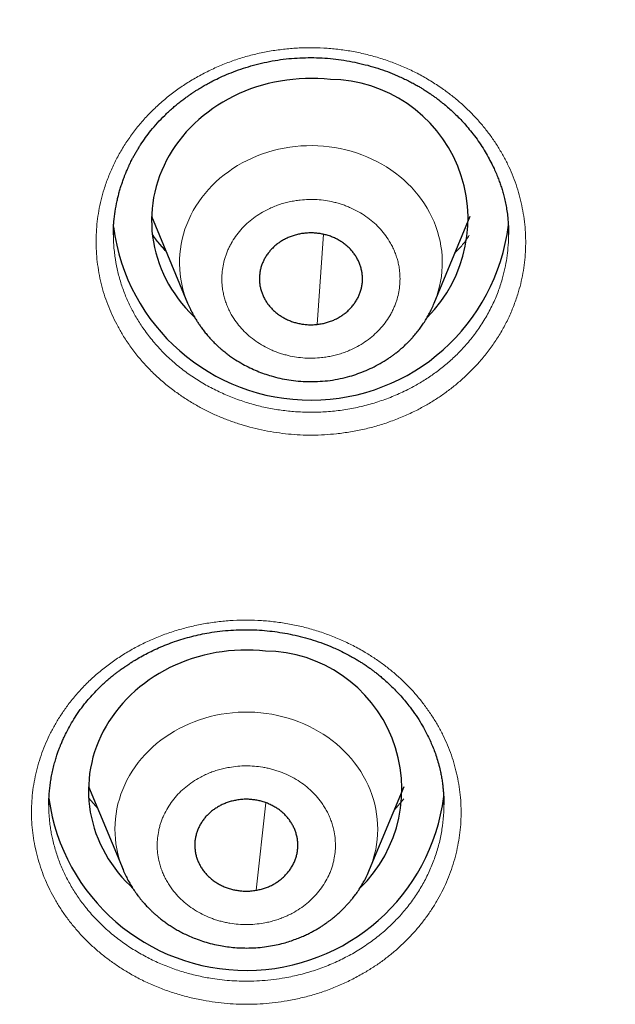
# Model space of a CAD drawing. Header units: millimetres. Extents: x 8 to 578, y 12 to 587.
# Tile 127 of 156: x 307 to 314, y 560 to 571. Entities that reach past the tile are written whole.
import ezdxf

# ---------------------------------------------------------------- set-up
doc = ezdxf.new("R2010")
doc.units = ezdxf.units.MM

msp = doc.modelspace()

# ---------------------------------------------------------------- linework, layer by layer
at = {"color": 7, "linetype": 'Continuous', "lineweight": 30}
for p, q in [((308.603, 569.061), (309.022, 568.048)), ((311.892, 568.048), (312.311, 569.061)), ((308.158, 568.845), (308.158, 568.853)), ((312.756, 568.856), (312.756, 568.847)), ((309.022, 568.048), (309.023, 568.047)), ((307.869, 562.423), (308.27, 561.453)), ((311.14, 561.453), (311.541, 562.423)), ((307.405, 562.212), (307.405, 562.221)), ((312.003, 562.218), (312.003, 562.209)), ((308.27, 561.453), (308.271, 561.452))]:
    msp.add_line(p, q, dxfattribs=at)
at = {"color": 252, "linetype": 'Continuous', "lineweight": 0}
for p, q in [((310.529, 567.802), (310.603, 568.851)), ((307.872, 562.285), (307.975, 562.165)), ((309.819, 561.213), (309.934, 562.231)), ((311.427, 562.147), (311.538, 562.277))]:
    msp.add_line(p, q, dxfattribs=at)
at = {"color": 7, "linetype": 'Continuous', "lineweight": 30, "flags": 128}
for points in [[(310.683, 570.654), (310.611, 570.66), (310.538, 570.664), (310.465, 570.666), (310.392, 570.665), (310.32, 570.661), (310.247, 570.655), (310.175, 570.647), (310.103, 570.635), (310.032, 570.622), (309.961, 570.606), (309.892, 570.587), (309.823, 570.566), (309.755, 570.543), (309.688, 570.517), (309.622, 570.489), (309.558, 570.459), (309.495, 570.426), (309.433, 570.391), (309.373, 570.354), (309.315, 570.315), (309.259, 570.274), (309.204, 570.232), (309.151, 570.187), (309.101, 570.14), (309.052, 570.092), (309.005, 570.042), (308.961, 569.99), (308.919, 569.937), (308.88, 569.883), (308.843, 569.827), (308.808, 569.77), (308.776, 569.712), (308.747, 569.652), (308.72, 569.592), (308.696, 569.531), (308.674, 569.469), (308.655, 569.406), (308.64, 569.343), (308.626, 569.279), (308.616, 569.215), (308.609, 569.15), (308.604, 569.085), (308.602, 569.02), (308.604, 568.955), (308.607, 568.891), (308.614, 568.826), (308.624, 568.762), (308.636, 568.698), (308.652, 568.634), (308.67, 568.572), (308.691, 568.509), (308.714, 568.448), (308.741, 568.387), (308.769, 568.328), (308.801, 568.269), (308.835, 568.212), (308.872, 568.156), (308.911, 568.101), (308.952, 568.048), (308.996, 567.996), (309.042, 567.945), (309.09, 567.897), (309.102, 567.885)], [(309.929, 563.998), (309.857, 564.004), (309.785, 564.008), (309.713, 564.01), (309.641, 564.009), (309.569, 564.005), (309.497, 563.999), (309.425, 563.991), (309.354, 563.98), (309.284, 563.966), (309.214, 563.95), (309.145, 563.932), (309.076, 563.911), (309.009, 563.888), (308.943, 563.862), (308.878, 563.835), (308.814, 563.805), (308.752, 563.772), (308.691, 563.738), (308.631, 563.701), (308.574, 563.663), (308.518, 563.622), (308.464, 563.58), (308.411, 563.535), (308.361, 563.489), (308.313, 563.441), (308.267, 563.392), (308.223, 563.341), (308.182, 563.288), (308.143, 563.234), (308.106, 563.179), (308.072, 563.122), (308.04, 563.065), (308.011, 563.006), (307.984, 562.946), (307.96, 562.885), (307.939, 562.824), (307.92, 562.762), (307.905, 562.699), (307.892, 562.636), (307.881, 562.572), (307.874, 562.508), (307.87, 562.444), (307.868, 562.38), (307.869, 562.316), (307.873, 562.251), (307.88, 562.187), (307.889, 562.124), (307.902, 562.06), (307.917, 561.998), (307.935, 561.935), (307.955, 561.874), (307.979, 561.813), (308.005, 561.753), (308.033, 561.694), (308.064, 561.636), (308.098, 561.579), (308.134, 561.524), (308.173, 561.469), (308.214, 561.416), (308.257, 561.365), (308.303, 561.315), (308.351, 561.267), (308.381, 561.238)]]:
    msp.add_lwpolyline(points, dxfattribs=at)
at = {"color": 252, "linetype": 'Continuous', "lineweight": 0, "flags": 128}
for points in [[(311.892, 568.048), (311.903, 568.075), (311.923, 568.131), (311.94, 568.188), (311.955, 568.245), (311.967, 568.303), (311.976, 568.361), (311.982, 568.419), (311.986, 568.478), (311.986, 568.536), (311.984, 568.595), (311.979, 568.653), (311.971, 568.712), (311.961, 568.769), (311.947, 568.827), (311.931, 568.884), (311.912, 568.94), (311.89, 568.995), (311.866, 569.05), (311.839, 569.103), (311.81, 569.156), (311.778, 569.207), (311.744, 569.257), (311.707, 569.306), (311.668, 569.353), (311.626, 569.398), (311.583, 569.442), (311.537, 569.485), (311.49, 569.525), (311.44, 569.564), (311.389, 569.6), (311.336, 569.635), (311.281, 569.668), (311.225, 569.698), (311.167, 569.727), (311.108, 569.753), (311.048, 569.777), (310.987, 569.798), (310.925, 569.817), (310.862, 569.834), (310.798, 569.848), (310.733, 569.86), (310.668, 569.869), (310.603, 569.876), (310.537, 569.881), (310.472, 569.883), (310.406, 569.882), (310.34, 569.879), (310.275, 569.873), (310.21, 569.865), (310.145, 569.854), (310.081, 569.841), (310.017, 569.825), (309.955, 569.807), (309.893, 569.786), (309.832, 569.764), (309.773, 569.739), (309.715, 569.711), (309.658, 569.682), (309.602, 569.65), (309.549, 569.616), (309.497, 569.58), (309.446, 569.542), (309.398, 569.503), (309.351, 569.461), (309.307, 569.418), (309.265, 569.373), (309.225, 569.327), (309.187, 569.279), (309.151, 569.229), (309.118, 569.178), (309.088, 569.127), (309.06, 569.073), (309.034, 569.019), (309.011, 568.964), (308.991, 568.909), (308.974, 568.852), (308.959, 568.795), (308.947, 568.737), (308.938, 568.679), (308.932, 568.621), (308.928, 568.562), (308.928, 568.504), (308.93, 568.445), (308.935, 568.386), (308.943, 568.328), (308.954, 568.27), (308.967, 568.213), (308.983, 568.156), (309.002, 568.1), (309.022, 568.048)], [(311.14, 561.453), (311.144, 561.463), (311.165, 561.519), (311.183, 561.575), (311.198, 561.632), (311.211, 561.689), (311.221, 561.747), (311.228, 561.806), (311.233, 561.864), (311.234, 561.923), (311.233, 561.981), (311.229, 562.04), (311.222, 562.098), (311.212, 562.156), (311.2, 562.214), (311.184, 562.271), (311.166, 562.327), (311.145, 562.383), (311.122, 562.438), (311.096, 562.491), (311.067, 562.544), (311.036, 562.596), (311.002, 562.646), (310.966, 562.695), (310.928, 562.743), (310.887, 562.789), (310.845, 562.834), (310.8, 562.877), (310.753, 562.918), (310.704, 562.957), (310.653, 562.994), (310.6, 563.03), (310.546, 563.063), (310.491, 563.094), (310.433, 563.123), (310.375, 563.15), (310.315, 563.174), (310.254, 563.197), (310.192, 563.217), (310.129, 563.234), (310.066, 563.249), (310.002, 563.262), (309.937, 563.272), (309.872, 563.28), (309.806, 563.285), (309.74, 563.287), (309.674, 563.287), (309.609, 563.285), (309.543, 563.28), (309.478, 563.273), (309.413, 563.263), (309.349, 563.25), (309.285, 563.235), (309.222, 563.218), (309.16, 563.198), (309.099, 563.176), (309.039, 563.152), (308.981, 563.125), (308.923, 563.096), (308.868, 563.065), (308.813, 563.032), (308.761, 562.997), (308.71, 562.96), (308.661, 562.921), (308.614, 562.88), (308.569, 562.837), (308.526, 562.792), (308.485, 562.746), (308.446, 562.699), (308.41, 562.65), (308.376, 562.6), (308.345, 562.548), (308.316, 562.495), (308.29, 562.442), (308.266, 562.387), (308.245, 562.331), (308.227, 562.275), (308.211, 562.218), (308.199, 562.16), (308.189, 562.103), (308.181, 562.044), (308.177, 561.986), (308.176, 561.927), (308.177, 561.868), (308.181, 561.81), (308.188, 561.752), (308.198, 561.694), (308.21, 561.636), (308.226, 561.579), (308.244, 561.523), (308.264, 561.467), (308.27, 561.453)]]:
    msp.add_lwpolyline(points, dxfattribs=at)
at = {"color": 7, "linetype": 'Continuous', "lineweight": 30}
for centre, radius, start, end in [((310.663, 569.031), 1.623, 315.1073, 89.2946), ((310.456, 569.237), 2.317, 187.391, 353.0283), ((309.909, 562.391), 1.607, 314.074, 89.2987), ((309.704, 562.599), 2.319, 187.8907, 352.6936)]:
    msp.add_arc(centre, radius, start, end, dxfattribs=at)
for points, knots in [([(314, 587.409), (313.871, 587.409), (313.583, 587.408), (313.136, 587.402), (312.663, 587.391), (312.196, 587.375), (311.745, 587.355), (311.309, 587.332), (310.887, 587.305), (310.472, 587.275), (310.062, 587.242), (309.644, 587.205), (309.217, 587.162), (308.782, 587.115), (308.354, 587.064), (307.935, 587.011), (307.523, 586.954), (307.118, 586.895), (306.722, 586.833), (306.315, 586.766), (305.899, 586.694), (305.474, 586.616), (305.059, 586.535), (304.654, 586.453), (304.26, 586.369), (303.875, 586.284), (303.51, 586.199), (303.165, 586.117), (302.838, 586.036), (302.52, 585.954), (302.21, 585.873), (301.908, 585.791), (301.607, 585.707), (301.306, 585.621), (301.006, 585.533), (300.715, 585.446), (300.434, 585.359), (300.162, 585.273), (299.9, 585.188), (299.647, 585.105), (299.399, 585.021), (299.157, 584.938), (298.921, 584.856), (298.695, 584.775), (298.478, 584.697), (298.272, 584.621), (298.076, 584.548), (297.892, 584.478), (297.718, 584.411), (297.554, 584.347), (297.398, 584.286), (297.252, 584.227), (297.115, 584.172), (296.986, 584.12), (296.866, 584.071), (296.755, 584.025), (296.654, 583.983), (296.562, 583.944), (296.481, 583.91), (296.412, 583.881), (296.355, 583.856), (296.309, 583.836), (296.275, 583.822), (296.252, 583.812), (296.237, 583.806), (296.223, 583.8), (296.206, 583.792), (296.182, 583.782), (296.151, 583.768), (296.11, 583.751), (296.06, 583.729), (296.004, 583.704), (295.943, 583.678), (295.867, 583.644), (295.774, 583.603), (295.664, 583.554), (295.546, 583.501), (295.419, 583.443), (295.283, 583.381), (295.141, 583.315), (294.993, 583.246), (294.844, 583.175), (294.694, 583.103), (294.544, 583.031), (294.392, 582.957), (294.24, 582.882), (294.091, 582.808), (293.945, 582.735), (293.762, 582.642), (293.546, 582.531), (293.299, 582.402), (293.078, 582.284), (292.882, 582.179), (292.71, 582.085), (292.543, 581.993), (292.381, 581.903), (292.223, 581.814), (292.068, 581.726), (291.898, 581.628), (291.71, 581.518), (291.502, 581.396), (291.288, 581.268), (291.069, 581.135), (290.844, 580.996), (290.614, 580.853), (290.376, 580.702), (290.131, 580.544), (289.879, 580.379), (289.658, 580.231), (289.471, 580.105), (289.322, 580.003), (289.177, 579.903), (289.033, 579.802), (288.889, 579.702), (288.747, 579.601), (288.613, 579.504), (288.485, 579.412), (288.366, 579.325), (288.254, 579.242), (288.149, 579.165), (288.06, 579.098), (287.986, 579.043), (287.925, 578.997), (287.868, 578.954), (287.817, 578.915), (287.777, 578.885), (287.748, 578.862), (287.727, 578.846), (287.708, 578.832), (287.692, 578.82), (287.675, 578.807), (287.657, 578.793), (287.631, 578.773), (287.596, 578.746), (287.551, 578.711), (287.499, 578.671), (287.438, 578.624), (287.371, 578.571), (287.295, 578.511), (287.214, 578.448), (287.13, 578.381), (287.046, 578.313), (286.961, 578.245), (286.878, 578.178), (286.798, 578.112), (286.69, 578.024), (286.558, 577.915), (286.404, 577.786), (286.258, 577.663), (286.121, 577.546), (285.994, 577.437), (285.876, 577.334), (285.765, 577.237), (285.68, 577.162), (285.62, 577.109), (285.585, 577.078), (285.55, 577.046), (285.515, 577.015), (285.482, 576.985), (285.452, 576.958), (285.427, 576.935), (285.407, 576.918), (285.393, 576.905), (285.382, 576.895), (285.372, 576.886), (285.359, 576.875), (285.344, 576.861), (285.326, 576.844), (285.302, 576.823), (285.273, 576.796), (285.236, 576.763), (285.196, 576.725), (285.151, 576.684), (285.043, 576.585), (284.874, 576.427), (284.642, 576.207), (284.442, 576.013), (284.275, 575.849), (284.143, 575.718), (284.016, 575.592), (283.919, 575.493), (283.85, 575.423), (283.807, 575.379), (283.764, 575.335), (283.723, 575.293), (283.684, 575.253), (283.651, 575.219), (283.625, 575.191), (283.604, 575.169), (283.586, 575.151), (283.571, 575.135), (283.558, 575.122), (283.544, 575.106), (283.524, 575.086), (283.499, 575.059), (283.469, 575.028), (283.437, 574.994), (283.402, 574.958), (283.365, 574.918), (283.325, 574.875), (283.279, 574.827), (283.227, 574.771), (283.169, 574.708), (283.108, 574.643), (283.047, 574.576), (282.984, 574.508), (282.894, 574.408), (282.774, 574.275), (282.659, 574.145), (282.576, 574.052), (282.526, 573.995), (282.476, 573.938), (282.426, 573.88), (282.377, 573.824), (282.332, 573.771), (282.292, 573.725), (282.257, 573.685), (282.228, 573.65), (282.203, 573.62), (282.183, 573.598), (282.169, 573.581), (282.159, 573.569), (282.151, 573.56), (282.143, 573.551), (282.133, 573.539), (282.119, 573.522), (282.101, 573.501), (282.065, 573.457), (282.008, 573.39), (281.935, 573.302), (281.859, 573.21), (281.781, 573.115), (281.698, 573.014), (281.613, 572.909), (281.525, 572.799), (281.435, 572.686), (281.355, 572.585), (281.286, 572.496), (281.231, 572.425), (281.179, 572.358), (281.138, 572.306), (281.108, 572.267), (281.087, 572.24), (281.068, 572.214), (281.05, 572.191), (281.035, 572.171), (281.023, 572.155), (281.014, 572.144), (281.006, 572.133), (280.995, 572.119), (280.979, 572.097), (280.957, 572.069), (280.93, 572.033), (280.898, 571.99), (280.86, 571.94), (280.819, 571.883), (280.774, 571.824), (280.716, 571.745), (280.645, 571.649), (280.541, 571.506), (280.42, 571.338), (280.315, 571.189), (280.246, 571.091), (280.211, 571.041), (280.181, 570.997), (280.154, 570.959), (280.133, 570.929), (280.118, 570.907), (280.107, 570.891), (280.098, 570.878), (280.09, 570.866), (280.082, 570.855), (280.072, 570.84), (280.057, 570.819), (280.039, 570.792), (280.018, 570.761), (279.994, 570.726), (279.964, 570.681), (279.927, 570.628), (279.884, 570.564), (279.833, 570.487), (279.776, 570.401), (279.716, 570.31), (279.661, 570.226), (279.61, 570.149), (279.564, 570.077), (279.519, 570.008), (279.475, 569.94), (279.438, 569.882), (279.409, 569.835), (279.386, 569.799), (279.364, 569.765), (279.345, 569.733), (279.329, 569.709), (279.318, 569.691), (279.31, 569.679), (279.303, 569.667), (279.294, 569.652), (279.281, 569.631), (279.262, 569.602), (279.239, 569.564), (279.212, 569.521), (279.179, 569.468), (279.142, 569.407), (279.099, 569.337), (279.058, 569.268), (279.016, 569.199), (278.975, 569.13), (278.932, 569.059), (278.887, 568.983), (278.84, 568.903), (278.8, 568.835), (278.771, 568.785), (278.754, 568.755), (278.74, 568.731), (278.729, 568.712), (278.721, 568.699), (278.714, 568.687), (278.706, 568.672), (278.693, 568.65), (278.677, 568.622), (278.657, 568.587), (278.633, 568.545), (278.606, 568.498), (278.579, 568.45), (278.552, 568.401), (278.525, 568.353), (278.498, 568.306), (278.468, 568.252), (278.435, 568.193), (278.4, 568.128), (278.364, 568.064), (278.331, 568.002), (278.3, 567.945), (278.273, 567.894), (278.248, 567.849), (278.227, 567.809), (278.211, 567.778), (278.199, 567.756), (278.189, 567.738), (278.178, 567.717), (278.164, 567.691), (278.148, 567.661), (278.13, 567.626), (278.109, 567.586), (278.07, 567.512), (278.016, 567.408), (277.959, 567.297), (277.915, 567.21), (277.883, 567.147), (277.854, 567.089), (277.828, 567.036), (277.806, 566.992), (277.787, 566.954), (277.769, 566.917), (277.749, 566.878), (277.727, 566.832), (277.701, 566.78), (277.673, 566.721), (277.641, 566.656), (277.607, 566.586), (277.572, 566.512), (277.536, 566.435), (277.504, 566.368), (277.479, 566.314), (277.462, 566.278), (277.447, 566.246), (277.435, 566.22), (277.424, 566.197), (277.412, 566.17), (277.396, 566.136), (277.377, 566.093), (277.355, 566.045), (277.332, 565.994), (277.309, 565.943), (277.273, 565.863), (277.224, 565.755), (277.179, 565.652), (277.15, 565.586), (277.138, 565.558), (277.128, 565.535), (277.121, 565.518), (277.115, 565.504), (277.108, 565.489), (277.099, 565.467), (277.086, 565.439), (277.071, 565.404), (277.049, 565.351), (277.02, 565.283), (276.986, 565.204), (276.954, 565.126), (276.927, 565.062), (276.906, 565.011), (276.891, 564.974), (276.879, 564.944), (276.869, 564.919), (276.859, 564.896), (276.849, 564.871), (276.836, 564.84), (276.821, 564.801), (276.803, 564.757), (276.785, 564.711), (276.766, 564.664), (276.745, 564.612), (276.723, 564.555), (276.699, 564.494), (276.676, 564.437), (276.657, 564.386), (276.639, 564.34), (276.623, 564.298), (276.607, 564.257), (276.591, 564.215), (276.574, 564.168), (276.554, 564.116), (276.533, 564.06), (276.512, 564.003), (276.491, 563.947), (276.471, 563.892), (276.452, 563.841), (276.435, 563.794), (276.42, 563.753), (276.405, 563.713), (276.391, 563.672), (276.375, 563.629), (276.359, 563.583), (276.342, 563.536), (276.326, 563.49), (276.312, 563.451), (276.301, 563.418), (276.293, 563.395), (276.287, 563.379), (276.282, 563.364), (276.276, 563.347), (276.27, 563.328), (276.262, 563.307), (276.253, 563.281), (276.243, 563.251), (276.231, 563.216), (276.218, 563.177), (276.203, 563.135), (276.191, 563.097), (276.181, 563.067), (276.174, 563.047), (276.168, 563.029), (276.162, 563.013), (276.156, 562.994), (276.149, 562.974), (276.137, 562.937), (276.12, 562.885), (276.1, 562.824), (276.083, 562.772), (276.069, 562.73), (276.057, 562.691), (276.041, 562.642), (276.022, 562.581), (276.003, 562.521), (275.987, 562.471), (275.975, 562.432), (275.963, 562.394), (275.952, 562.359), (275.943, 562.33), (275.936, 562.307), (275.929, 562.287), (275.924, 562.27), (275.92, 562.257), (275.918, 562.25), (275.917, 562.247)], [0, 0, 0, 0, 0.007493, 0.016806, 0.025993, 0.035056, 0.043993, 0.052306, 0.060507, 0.068597, 0.076577, 0.084445, 0.093096, 0.101609, 0.109984, 0.118221, 0.126321, 0.134283, 0.142107, 0.149793, 0.158409, 0.166846, 0.175103, 0.18318, 0.191079, 0.198797, 0.206336, 0.21309, 0.219693, 0.226145, 0.232446, 0.238597, 0.244597, 0.250935, 0.257096, 0.263079, 0.268886, 0.274515, 0.279967, 0.285242, 0.290339, 0.29549, 0.300446, 0.305207, 0.309774, 0.314147, 0.318325, 0.322208, 0.325906, 0.32942, 0.33275, 0.335892, 0.338835, 0.341577, 0.344196, 0.346599, 0.348788, 0.350761, 0.352519, 0.354062, 0.355242, 0.356255, 0.357102, 0.357443, 0.357747, 0.358043, 0.35839, 0.35887, 0.359568, 0.360461, 0.361547, 0.362813, 0.364149, 0.365536, 0.367818, 0.370225, 0.372757, 0.375608, 0.378603, 0.381741, 0.385023, 0.388448, 0.391687, 0.395044, 0.398485, 0.401885, 0.405234, 0.408531, 0.411776, 0.41759, 0.423231, 0.428698, 0.432764, 0.436728, 0.440591, 0.444351, 0.448009, 0.451578, 0.455203, 0.459956, 0.464866, 0.469933, 0.475157, 0.480537, 0.486074, 0.491768, 0.497777, 0.503951, 0.510291, 0.514102, 0.517846, 0.521452, 0.524919, 0.52869, 0.532282, 0.535694, 0.538928, 0.541982, 0.544856, 0.547551, 0.550067, 0.551731, 0.553306, 0.554786, 0.556122, 0.557302, 0.557895, 0.558439, 0.558932, 0.559352, 0.559727, 0.560206, 0.560805, 0.561769, 0.562939, 0.564315, 0.565896, 0.567682, 0.569674, 0.571872, 0.574067, 0.576365, 0.578622, 0.580833, 0.582999, 0.585119, 0.58951, 0.593692, 0.597665, 0.60143, 0.604986, 0.608143, 0.611224, 0.614236, 0.615234, 0.616225, 0.617207, 0.618182, 0.619148, 0.620024, 0.620751, 0.621264, 0.621663, 0.621949, 0.622205, 0.622548, 0.622978, 0.623497, 0.624102, 0.624989, 0.626013, 0.627177, 0.628475, 0.62982, 0.636383, 0.643082, 0.649916, 0.653965, 0.657885, 0.661664, 0.665301, 0.666623, 0.667925, 0.669208, 0.670471, 0.67168, 0.672744, 0.673475, 0.674112, 0.674656, 0.675107, 0.675465, 0.675828, 0.676461, 0.677263, 0.678173, 0.679164, 0.680236, 0.681388, 0.682622, 0.683937, 0.685635, 0.687452, 0.689369, 0.691307, 0.693258, 0.695222, 0.699902, 0.704653, 0.706253, 0.707861, 0.709476, 0.7111, 0.712729, 0.714253, 0.715532, 0.716659, 0.717634, 0.718457, 0.719128, 0.719552, 0.719881, 0.720113, 0.720313, 0.720644, 0.721113, 0.721721, 0.722419, 0.724754, 0.727303, 0.72976, 0.732388, 0.735182, 0.738134, 0.741085, 0.744179, 0.747416, 0.74939, 0.75137, 0.7532, 0.754866, 0.755637, 0.756368, 0.757056, 0.757704, 0.75826, 0.758683, 0.758975, 0.759158, 0.759555, 0.760137, 0.760904, 0.761855, 0.763014, 0.764364, 0.765906, 0.767524, 0.769126, 0.772224, 0.77526, 0.780527, 0.785594, 0.78703, 0.788335, 0.789491, 0.790498, 0.791357, 0.791838, 0.792255, 0.792609, 0.792899, 0.793157, 0.79351, 0.79408, 0.794789, 0.795605, 0.796526, 0.797554, 0.79906, 0.800747, 0.802516, 0.80506, 0.807421, 0.809599, 0.811595, 0.813408, 0.815155, 0.816923, 0.818712, 0.819617, 0.820528, 0.821445, 0.822278, 0.822939, 0.823339, 0.823632, 0.823885, 0.824251, 0.824738, 0.825514, 0.826479, 0.827626, 0.828803, 0.830581, 0.83227, 0.834118, 0.835846, 0.83753, 0.839328, 0.841244, 0.84328, 0.845422, 0.846317, 0.847069, 0.847678, 0.848146, 0.848471, 0.848688, 0.849063, 0.849605, 0.850314, 0.85119, 0.852256, 0.853463, 0.854678, 0.855883, 0.85708, 0.858267, 0.859446, 0.861082, 0.8627, 0.864301, 0.865849, 0.867263, 0.86852, 0.869646, 0.870641, 0.871473, 0.871902, 0.872305, 0.872818, 0.873449, 0.874198, 0.875065, 0.87605, 0.877131, 0.880484, 0.883724, 0.885302, 0.886851, 0.888309, 0.889571, 0.890681, 0.891573, 0.892351, 0.893329, 0.894437, 0.895701, 0.897119, 0.898695, 0.900457, 0.902165, 0.904019, 0.90602, 0.907008, 0.907904, 0.908662, 0.909281, 0.909763, 0.91038, 0.911188, 0.912219, 0.913434, 0.91466, 0.915876, 0.917082, 0.920356, 0.923626, 0.924401, 0.925078, 0.925615, 0.92601, 0.926279, 0.9266, 0.92712, 0.927791, 0.928615, 0.929592, 0.931525, 0.933405, 0.935224, 0.936982, 0.937953, 0.938811, 0.939526, 0.940096, 0.940562, 0.941133, 0.941841, 0.942778, 0.943841, 0.944919, 0.946005, 0.9471, 0.948551, 0.95, 0.951329, 0.952514, 0.953555, 0.954509, 0.955422, 0.956341, 0.95742, 0.958659, 0.959966, 0.961263, 0.962548, 0.963822, 0.965029, 0.966085, 0.966989, 0.967848, 0.968812, 0.969751, 0.970794, 0.971941, 0.972916, 0.973877, 0.974644, 0.975108, 0.975448, 0.975748, 0.97611, 0.976535, 0.977021, 0.977571, 0.978261, 0.979041, 0.97991, 0.98087, 0.981846, 0.982412, 0.982859, 0.983205, 0.983569, 0.983977, 0.984428, 0.984917, 0.98634, 0.987869, 0.988912, 0.989798, 0.990579, 0.991451, 0.992961, 0.99446, 0.995292, 0.996089, 0.99687, 0.99771, 0.998214, 0.998638, 0.99909, 0.999492, 0.999734, 1, 1, 1, 1]), ([(308.158, 568.845), (308.158, 568.851), (308.158, 568.863), (308.158, 568.887), (308.159, 568.918), (308.16, 568.956), (308.165, 569.023), (308.177, 569.119), (308.195, 569.217), (308.213, 569.292), (308.226, 569.343), (308.241, 569.395), (308.258, 569.446), (308.274, 569.492), (308.288, 569.53), (308.3, 569.56), (308.311, 569.586), (308.32, 569.607), (308.327, 569.623), (308.333, 569.636), (308.339, 569.649), (308.346, 569.665), (308.357, 569.686), (308.37, 569.713), (308.387, 569.746), (308.407, 569.782), (308.429, 569.82), (308.452, 569.857), (308.485, 569.91), (308.532, 569.978), (308.597, 570.063), (308.67, 570.149), (308.755, 570.236), (308.828, 570.305), (308.888, 570.356), (308.931, 570.391), (308.974, 570.423), (309.012, 570.451), (309.042, 570.473), (309.064, 570.488), (309.079, 570.498), (309.091, 570.506), (309.104, 570.514), (309.124, 570.527), (309.154, 570.545), (309.194, 570.57), (309.242, 570.597), (309.306, 570.632), (309.383, 570.67), (309.479, 570.713), (309.585, 570.755), (309.7, 570.794), (309.82, 570.829), (309.944, 570.858), (310.071, 570.881), (310.2, 570.897), (310.329, 570.906), (310.458, 570.909), (310.587, 570.905), (310.715, 570.895), (310.842, 570.878), (310.966, 570.855), (311.088, 570.827), (311.206, 570.794), (311.319, 570.756), (311.413, 570.719), (311.489, 570.686), (311.548, 570.659), (311.605, 570.63), (311.657, 570.603), (311.703, 570.577), (311.742, 570.554), (311.772, 570.535), (311.796, 570.52), (311.818, 570.506), (311.842, 570.49), (311.87, 570.47), (311.902, 570.448), (311.936, 570.422), (311.972, 570.394), (312.015, 570.36), (312.063, 570.319), (312.117, 570.27), (312.173, 570.215), (312.23, 570.155), (312.287, 570.09), (312.347, 570.016), (312.405, 569.937), (312.46, 569.854), (312.509, 569.772), (312.551, 569.693), (312.587, 569.621), (312.615, 569.555), (312.639, 569.496), (312.66, 569.44), (312.679, 569.384), (312.696, 569.326), (312.712, 569.264), (312.726, 569.196), (312.739, 569.123), (312.747, 569.062), (312.751, 569.015), (312.753, 568.983), (312.755, 568.951), (312.756, 568.92), (312.757, 568.892), (312.757, 568.868), (312.757, 568.857), (312.757, 568.852)], [0, 0, 0, 0, 0.003186, 0.007257, 0.012247, 0.018177, 0.025045, 0.0435, 0.062821, 0.070791, 0.0789, 0.087147, 0.09553, 0.10348, 0.109251, 0.114244, 0.118461, 0.1219, 0.124562, 0.126447, 0.128345, 0.131026, 0.134491, 0.139194, 0.14484, 0.151335, 0.157945, 0.164518, 0.171052, 0.186301, 0.201341, 0.219015, 0.23686, 0.254993, 0.262999, 0.271062, 0.279103, 0.286063, 0.291615, 0.294989, 0.297492, 0.299264, 0.301372, 0.304036, 0.309418, 0.316208, 0.324358, 0.332978, 0.346794, 0.360945, 0.377431, 0.394355, 0.411719, 0.429495, 0.447361, 0.465246, 0.483092, 0.500871, 0.518592, 0.53626, 0.553881, 0.571434, 0.588728, 0.605714, 0.622396, 0.638775, 0.648, 0.657127, 0.666156, 0.674785, 0.682285, 0.688627, 0.693811, 0.697398, 0.700781, 0.704932, 0.709857, 0.715529, 0.721678, 0.728236, 0.735204, 0.745131, 0.755788, 0.767175, 0.779293, 0.792142, 0.805518, 0.821061, 0.835903, 0.850044, 0.86348, 0.876213, 0.886286, 0.89587, 0.904966, 0.913579, 0.922518, 0.932374, 0.943148, 0.954841, 0.967453, 0.972419, 0.977514, 0.98271, 0.987454, 0.99276, 0.996924, 1, 1, 1, 1]), ([(310.529, 567.802), (310.545, 567.804), (310.578, 567.808), (310.627, 567.819), (310.675, 567.834), (310.722, 567.852), (310.766, 567.873), (310.808, 567.898), (310.848, 567.926), (310.885, 567.957), (310.919, 567.99), (310.95, 568.026), (310.977, 568.064), (311.001, 568.104), (311.02, 568.146), (311.036, 568.188), (311.047, 568.233), (311.055, 568.278), (311.058, 568.322), (311.057, 568.367), (311.051, 568.412), (311.041, 568.457), (311.028, 568.5), (311.01, 568.542), (310.988, 568.583), (310.962, 568.622), (310.933, 568.659), (310.901, 568.693), (310.865, 568.725), (310.826, 568.755), (310.785, 568.781), (310.742, 568.804), (310.696, 568.823), (310.648, 568.84), (310.6, 568.852), (310.55, 568.861), (310.5, 568.866), (310.445, 568.868), (310.407, 568.865), (310.386, 568.863)], [0, 0, 0, 0, 0.026463, 0.052925, 0.080157, 0.107388, 0.133851, 0.160314, 0.187545, 0.214777, 0.24124, 0.267702, 0.294934, 0.322165, 0.348628, 0.375091, 0.402322, 0.429554, 0.456017, 0.482479, 0.509711, 0.536942, 0.563405, 0.589868, 0.617099, 0.644331, 0.670794, 0.697256, 0.724488, 0.751719, 0.778182, 0.804645, 0.831876, 0.859108, 0.885571, 0.912033, 0.939265, 0.966496, 1, 1, 1, 1]), ([(308.773, 568.651), (308.769, 568.655), (308.75, 568.676), (308.716, 568.714), (308.671, 568.769), (308.636, 568.813), (308.617, 568.84), (308.612, 568.847)], [0, 0, 0, 0, 0.065381, 0.329175, 0.606442, 0.897231, 1, 1, 1, 1]), ([(310.386, 568.863), (310.369, 568.861), (310.336, 568.857), (310.287, 568.846), (310.239, 568.831), (310.193, 568.813), (310.148, 568.791), (310.106, 568.767), (310.066, 568.739), (310.029, 568.708), (309.995, 568.674), (309.965, 568.639), (309.937, 568.6), (309.914, 568.56), (309.894, 568.519), (309.878, 568.476), (309.867, 568.432), (309.86, 568.387), (309.857, 568.342), (309.858, 568.297), (309.863, 568.252), (309.873, 568.208), (309.887, 568.165), (309.904, 568.123), (309.926, 568.082), (309.952, 568.042), (309.981, 568.006), (310.014, 567.971), (310.049, 567.939), (310.088, 567.91), (310.129, 567.884), (310.173, 567.861), (310.218, 567.841), (310.266, 567.825), (310.314, 567.812), (310.364, 567.804), (310.414, 567.798), (310.47, 567.797), (310.508, 567.8), (310.529, 567.802)], [0, 0, 0, 0, 0.026463, 0.052925, 0.080157, 0.107388, 0.133851, 0.160314, 0.187545, 0.214777, 0.24124, 0.267702, 0.294934, 0.322165, 0.348628, 0.375091, 0.402322, 0.429554, 0.456017, 0.482479, 0.509711, 0.536942, 0.563405, 0.589868, 0.617099, 0.644331, 0.670794, 0.697256, 0.724488, 0.751719, 0.778182, 0.804645, 0.831876, 0.859108, 0.885571, 0.912033, 0.939265, 0.966496, 1, 1, 1, 1]), ([(309.022, 568.048), (309.031, 568.027), (309.048, 567.988), (309.076, 567.933), (309.103, 567.884), (309.129, 567.842), (309.154, 567.804), (309.18, 567.766), (309.21, 567.725), (309.245, 567.683), (309.282, 567.64), (309.315, 567.605), (309.341, 567.579), (309.358, 567.563), (309.371, 567.551), (309.381, 567.541), (309.391, 567.533), (309.401, 567.524), (309.415, 567.512), (309.433, 567.497), (309.458, 567.477), (309.491, 567.451), (309.532, 567.421), (309.59, 567.383), (309.661, 567.34), (309.745, 567.296), (309.829, 567.259), (309.912, 567.227), (310.001, 567.199), (310.097, 567.174), (310.202, 567.154), (310.311, 567.141), (310.422, 567.135), (310.536, 567.136), (310.651, 567.145), (310.768, 567.163), (310.878, 567.188), (310.981, 567.219), (311.076, 567.255), (311.171, 567.297), (311.264, 567.346), (311.337, 567.391), (311.39, 567.426), (311.421, 567.449), (311.447, 567.469), (311.469, 567.487), (311.486, 567.501), (311.501, 567.514), (311.517, 567.527), (311.535, 567.543), (311.556, 567.563), (311.579, 567.585), (311.601, 567.608), (311.624, 567.631), (311.652, 567.663), (311.685, 567.702), (311.721, 567.747), (311.754, 567.793), (311.784, 567.839), (311.812, 567.885), (311.839, 567.934), (311.866, 567.988), (311.883, 568.028), (311.892, 568.048)], [0, 0, 0, 0, 0.019025, 0.03632, 0.051891, 0.065748, 0.078003, 0.090179, 0.10507, 0.120552, 0.136628, 0.153114, 0.161219, 0.167835, 0.172963, 0.176605, 0.179546, 0.183254, 0.188384, 0.194936, 0.202908, 0.215491, 0.230417, 0.245815, 0.273054, 0.299325, 0.324633, 0.348982, 0.372376, 0.401041, 0.430238, 0.459997, 0.49033, 0.521249, 0.552767, 0.584915, 0.617961, 0.645116, 0.672919, 0.701381, 0.730512, 0.760324, 0.772532, 0.783309, 0.79259, 0.800369, 0.806647, 0.811554, 0.816741, 0.823663, 0.832219, 0.841177, 0.850184, 0.859246, 0.868368, 0.885709, 0.901772, 0.917187, 0.93413, 0.948648, 0.964351, 0.98144, 1, 1, 1, 1]), ([(307.406, 562.203), (307.407, 562.224), (307.407, 562.265), (307.41, 562.329), (307.416, 562.393), (307.424, 562.459), (307.435, 562.527), (307.448, 562.595), (307.464, 562.663), (307.482, 562.726), (307.499, 562.782), (307.515, 562.829), (307.53, 562.869), (307.542, 562.899), (307.552, 562.923), (307.561, 562.945), (307.572, 562.97), (307.585, 562.998), (307.609, 563.048), (307.645, 563.118), (307.697, 563.206), (307.756, 563.295), (307.817, 563.377), (307.879, 563.451), (307.94, 563.518), (307.995, 563.573), (308.04, 563.616), (308.074, 563.647), (308.11, 563.678), (308.145, 563.707), (308.179, 563.734), (308.209, 563.757), (308.236, 563.777), (308.259, 563.793), (308.277, 563.806), (308.291, 563.816), (308.303, 563.824), (308.318, 563.834), (308.339, 563.848), (308.368, 563.867), (308.403, 563.889), (308.452, 563.918), (308.517, 563.954), (308.598, 563.996), (308.686, 564.037), (308.777, 564.075), (308.872, 564.11), (308.969, 564.141), (309.069, 564.169), (309.17, 564.193), (309.28, 564.214), (309.397, 564.231), (309.523, 564.242), (309.646, 564.247), (309.768, 564.247), (309.888, 564.241), (310.007, 564.229), (310.125, 564.212), (310.244, 564.19), (310.363, 564.161), (310.483, 564.127), (310.602, 564.086), (310.703, 564.045), (310.786, 564.008), (310.85, 563.976), (310.909, 563.945), (310.962, 563.915), (311.006, 563.889), (311.043, 563.866), (311.073, 563.846), (311.098, 563.83), (311.12, 563.815), (311.144, 563.798), (311.172, 563.777), (311.204, 563.753), (311.241, 563.724), (311.283, 563.689), (311.332, 563.647), (311.387, 563.596), (311.445, 563.539), (311.503, 563.476), (311.559, 563.41), (311.619, 563.335), (311.681, 563.249), (311.741, 563.154), (311.792, 563.063), (311.833, 562.98), (311.866, 562.906), (311.894, 562.838), (311.919, 562.766), (311.943, 562.688), (311.961, 562.616), (311.974, 562.551), (311.984, 562.494), (311.991, 562.436), (311.997, 562.381), (312.001, 562.33), (312.003, 562.291), (312.004, 562.261), (312.004, 562.242), (312.004, 562.227), (312.004, 562.219), (312.004, 562.215)], [0, 0, 0, 0, 0.009964, 0.0201078, 0.0304327, 0.0409394, 0.0516284, 0.0624998, 0.0735418, 0.0838602, 0.0928926, 0.1006386, 0.1070981, 0.1122715, 0.1155364, 0.1190515, 0.1232128, 0.1280201, 0.1334732, 0.1484577, 0.1640734, 0.1803152, 0.1972112, 0.2102988, 0.2237949, 0.2377027, 0.2444033, 0.2511963, 0.2580819, 0.2649816, 0.2712538, 0.27685, 0.2816484, 0.2856483, 0.2888493, 0.2912508, 0.293014, 0.2951633, 0.2990438, 0.3039962, 0.3100051, 0.3165136, 0.3287026, 0.3416203, 0.3552693, 0.3696528, 0.3833698, 0.3977002, 0.4122259, 0.4266213, 0.4408901, 0.4584939, 0.4758126, 0.4928556, 0.5096297, 0.5261397, 0.5424187, 0.5588575, 0.5755752, 0.5925718, 0.6098472, 0.6274021, 0.6452379, 0.6555581, 0.6659401, 0.675563, 0.6840662, 0.6914505, 0.6977145, 0.7028581, 0.7068812, 0.7102544, 0.7144248, 0.7194855, 0.7253727, 0.7320739, 0.7395894, 0.7493871, 0.7602942, 0.772311, 0.7853257, 0.7981982, 0.810629, 0.828443, 0.8452579, 0.8610721, 0.8758858, 0.8870177, 0.8979207, 0.9096612, 0.9222949, 0.9358227, 0.9447324, 0.9539908, 0.9635308, 0.9724823, 0.9805818, 0.9878333, 0.9911404, 0.9942249, 0.997151, 1, 1, 1, 1]), ([(309.59, 562.262), (309.574, 562.259), (309.542, 562.253), (309.494, 562.238), (309.447, 562.221), (309.402, 562.2), (309.36, 562.175), (309.32, 562.148), (309.282, 562.117), (309.247, 562.084), (309.216, 562.049), (309.189, 562.011), (309.165, 561.971), (309.144, 561.93), (309.128, 561.887), (309.116, 561.843), (309.108, 561.799), (309.104, 561.753), (309.105, 561.709), (309.11, 561.664), (309.119, 561.619), (309.132, 561.575), (309.15, 561.533), (309.171, 561.492), (309.196, 561.453), (309.225, 561.416), (309.257, 561.381), (309.292, 561.349), (309.33, 561.319), (309.371, 561.292), (309.414, 561.269), (309.459, 561.249), (309.507, 561.232), (309.555, 561.219), (309.605, 561.21), (309.655, 561.204), (309.706, 561.202), (309.761, 561.204), (309.799, 561.21), (309.819, 561.213)], [0, 0, 0, 0, 0.0264627, 0.0529254, 0.080157, 0.1073885, 0.1338512, 0.1603139, 0.1875454, 0.214777, 0.2412397, 0.2677024, 0.2949339, 0.3221655, 0.3486282, 0.3750909, 0.4023224, 0.4295539, 0.4560167, 0.4824794, 0.5097109, 0.5369424, 0.5634051, 0.5898679, 0.6170994, 0.6443309, 0.6707936, 0.6972563, 0.7244879, 0.7517194, 0.7781821, 0.8046448, 0.8318763, 0.8591079, 0.8855706, 0.9120333, 0.9392648, 0.9664964, 1, 1, 1, 1]), ([(309.819, 561.213), (309.836, 561.216), (309.868, 561.222), (309.916, 561.236), (309.963, 561.254), (310.008, 561.275), (310.05, 561.299), (310.09, 561.327), (310.128, 561.357), (310.162, 561.391), (310.193, 561.426), (310.221, 561.464), (310.245, 561.503), (310.266, 561.545), (310.282, 561.588), (310.294, 561.631), (310.302, 561.676), (310.305, 561.721), (310.305, 561.766), (310.3, 561.811), (310.291, 561.855), (310.277, 561.899), (310.26, 561.941), (310.239, 561.982), (310.214, 562.022), (310.185, 562.059), (310.153, 562.094), (310.118, 562.126), (310.08, 562.156), (310.038, 562.182), (309.995, 562.206), (309.95, 562.226), (309.903, 562.243), (309.854, 562.256), (309.805, 562.265), (309.755, 562.271), (309.704, 562.273), (309.649, 562.271), (309.611, 562.265), (309.59, 562.262)], [0, 0, 0, 0, 0.0264627, 0.0529254, 0.080157, 0.1073885, 0.1338512, 0.1603139, 0.1875454, 0.214777, 0.2412397, 0.2677024, 0.2949339, 0.3221655, 0.3486282, 0.3750909, 0.4023224, 0.4295539, 0.4560167, 0.4824794, 0.5097109, 0.5369424, 0.5634051, 0.5898679, 0.6170994, 0.6443309, 0.6707936, 0.6972563, 0.7244879, 0.7517194, 0.7781821, 0.8046448, 0.8318763, 0.8591079, 0.8855706, 0.9120333, 0.9392648, 0.9664964, 1, 1, 1, 1]), ([(308.27, 561.453), (308.279, 561.432), (308.297, 561.39), (308.326, 561.333), (308.354, 561.283), (308.38, 561.241), (308.404, 561.205), (308.425, 561.175), (308.445, 561.148), (308.466, 561.121), (308.491, 561.09), (308.52, 561.056), (308.552, 561.021), (308.584, 560.989), (308.612, 560.962), (308.634, 560.942), (308.649, 560.928), (308.661, 560.919), (308.67, 560.911), (308.681, 560.902), (308.693, 560.892), (308.715, 560.874), (308.746, 560.851), (308.786, 560.822), (308.83, 560.793), (308.877, 560.764), (308.928, 560.735), (308.983, 560.706), (309.046, 560.677), (309.117, 560.648), (309.197, 560.62), (309.286, 560.593), (309.376, 560.573), (309.464, 560.557), (309.55, 560.547), (309.64, 560.541), (309.738, 560.54), (309.839, 560.545), (309.938, 560.556), (310.03, 560.572), (310.115, 560.591), (310.192, 560.613), (310.262, 560.637), (310.325, 560.661), (310.381, 560.685), (310.43, 560.708), (310.474, 560.731), (310.515, 560.754), (310.554, 560.776), (310.59, 560.8), (310.624, 560.823), (310.655, 560.845), (310.684, 560.866), (310.709, 560.885), (310.727, 560.9), (310.739, 560.91), (310.748, 560.918), (310.76, 560.928), (310.776, 560.942), (310.794, 560.959), (310.816, 560.98), (310.84, 561.004), (310.867, 561.032), (310.894, 561.062), (310.92, 561.092), (310.942, 561.119), (310.961, 561.142), (310.978, 561.165), (310.995, 561.189), (311.017, 561.221), (311.044, 561.264), (311.076, 561.318), (311.109, 561.382), (311.129, 561.429), (311.14, 561.453)], [0, 0, 0, 0, 0.019649, 0.037583, 0.053842, 0.068383, 0.080677, 0.090648, 0.098862, 0.108473, 0.119637, 0.132358, 0.146638, 0.159767, 0.1706, 0.179142, 0.184549, 0.188343, 0.1914, 0.195202, 0.199775, 0.205062, 0.218258, 0.232111, 0.246772, 0.262103, 0.278103, 0.295, 0.313935, 0.335063, 0.358385, 0.383903, 0.411617, 0.433847, 0.457316, 0.482025, 0.507941, 0.536953, 0.564209, 0.589711, 0.613462, 0.635463, 0.655716, 0.674221, 0.690979, 0.70599, 0.719325, 0.732022, 0.744429, 0.756545, 0.768369, 0.778475, 0.788356, 0.797786, 0.805104, 0.807845, 0.811016, 0.815496, 0.821289, 0.828394, 0.836815, 0.846553, 0.857156, 0.869673, 0.880814, 0.89058, 0.898975, 0.906147, 0.914163, 0.923711, 0.939322, 0.95729, 0.977501, 1, 1, 1, 1])]:
    msp.add_open_spline(points, degree=3, knots=knots, dxfattribs=at)
at = {"color": 252, "linetype": 'Continuous', "lineweight": 0}
for points, knots in [([(310.158, 571.008), (310.212, 571.013), (310.321, 571.023), (310.484, 571.025), (310.647, 571.018), (310.81, 571.002), (310.971, 570.976), (311.131, 570.94), (311.287, 570.895), (311.439, 570.841), (311.587, 570.779), (311.73, 570.708), (311.868, 570.627), (311.995, 570.543), (312.11, 570.456), (312.213, 570.37), (312.31, 570.279), (312.4, 570.183), (312.485, 570.082), (312.564, 569.977), (312.637, 569.867), (312.703, 569.754), (312.762, 569.638), (312.813, 569.52), (312.856, 569.4), (312.891, 569.278), (312.919, 569.155), (312.94, 569.029), (312.953, 568.902), (312.958, 568.775), (312.955, 568.648), (312.945, 568.523), (312.926, 568.399), (312.9, 568.275), (312.864, 568.146), (312.817, 568.012), (312.758, 567.874), (312.689, 567.741), (312.61, 567.613), (312.522, 567.489), (312.43, 567.376), (312.336, 567.274), (312.24, 567.182), (312.139, 567.094), (312.032, 567.012), (311.921, 566.935), (311.805, 566.864), (311.678, 566.796), (311.539, 566.731), (311.389, 566.672), (311.236, 566.621), (311.079, 566.581), (310.918, 566.549), (310.763, 566.528), (310.614, 566.516), (310.473, 566.511), (310.333, 566.514), (310.194, 566.524), (310.055, 566.541), (309.917, 566.565), (309.78, 566.596), (309.646, 566.633), (309.515, 566.678), (309.386, 566.729), (309.261, 566.786), (309.139, 566.85), (309.022, 566.919), (308.903, 566.999), (308.784, 567.089), (308.666, 567.191), (308.556, 567.299), (308.454, 567.414), (308.36, 567.535), (308.279, 567.655), (308.211, 567.774), (308.153, 567.888), (308.102, 568.005), (308.058, 568.124), (308.022, 568.247), (307.994, 568.371), (307.973, 568.497), (307.96, 568.624), (307.955, 568.749), (307.958, 568.875), (307.968, 569), (307.987, 569.126), (308.013, 569.251), (308.05, 569.382), (308.097, 569.517), (308.156, 569.655), (308.225, 569.788), (308.303, 569.917), (308.391, 570.042), (308.489, 570.162), (308.595, 570.277), (308.709, 570.384), (308.829, 570.483), (308.956, 570.575), (309.09, 570.66), (309.23, 570.736), (309.376, 570.805), (309.526, 570.865), (309.68, 570.915), (309.836, 570.956), (309.996, 570.988), (310.104, 571.001), (310.158, 571.008)], [0, 0, 0, 0, 0.010431, 0.020807, 0.031163, 0.041533, 0.051955, 0.062465, 0.072876, 0.083234, 0.093579, 0.103951, 0.114395, 0.124954, 0.133953, 0.142879, 0.151762, 0.160631, 0.169516, 0.178449, 0.18746, 0.196545, 0.20553, 0.214443, 0.223315, 0.232173, 0.241048, 0.249966, 0.259054, 0.268047, 0.27697, 0.285848, 0.294706, 0.303569, 0.312461, 0.322986, 0.333415, 0.343786, 0.354137, 0.364506, 0.374931, 0.383822, 0.392729, 0.401678, 0.410658, 0.419584, 0.428484, 0.437389, 0.447902, 0.458312, 0.46867, 0.479033, 0.489457, 0.499999, 0.50905, 0.518004, 0.526898, 0.535769, 0.544656, 0.553592, 0.562614, 0.571524, 0.580423, 0.589346, 0.598331, 0.607286, 0.61619, 0.625071, 0.635538, 0.645928, 0.656283, 0.666644, 0.67705, 0.687541, 0.696442, 0.705311, 0.714171, 0.723049, 0.731968, 0.740955, 0.750035, 0.758928, 0.767785, 0.776635, 0.785506, 0.794428, 0.803429, 0.812541, 0.823006, 0.833384, 0.843727, 0.854085, 0.864508, 0.875044, 0.885584, 0.896013, 0.906378, 0.916725, 0.927096, 0.937535, 0.948042, 0.958461, 0.96883, 0.979185, 0.989563, 1, 1, 1, 1]), ([(310.581, 567.415), (310.602, 567.418), (310.646, 567.423), (310.709, 567.435), (310.772, 567.451), (310.833, 567.47), (310.893, 567.493), (310.964, 567.525), (311.043, 567.568), (311.127, 567.625), (311.204, 567.689), (311.274, 567.761), (311.335, 567.838), (311.379, 567.906), (311.408, 567.963), (311.428, 568.007), (311.445, 568.051), (311.464, 568.11), (311.482, 568.182), (311.493, 568.268), (311.495, 568.355), (311.489, 568.433), (311.478, 568.5), (311.464, 568.557), (311.446, 568.612), (311.425, 568.667), (311.399, 568.721), (311.363, 568.783), (311.315, 568.854), (311.251, 568.929), (311.179, 568.998), (311.099, 569.06), (311.012, 569.115), (310.935, 569.153), (310.872, 569.18), (310.823, 569.197), (310.772, 569.213), (310.707, 569.23), (310.626, 569.245), (310.529, 569.256), (310.431, 569.257), (310.344, 569.252), (310.269, 569.242), (310.205, 569.229), (310.143, 569.214), (310.081, 569.194), (310.021, 569.171), (309.951, 569.14), (309.872, 569.097), (309.787, 569.04), (309.71, 568.976), (309.64, 568.904), (309.579, 568.827), (309.536, 568.758), (309.506, 568.702), (309.486, 568.658), (309.469, 568.613), (309.45, 568.555), (309.432, 568.483), (309.421, 568.396), (309.419, 568.309), (309.425, 568.232), (309.437, 568.164), (309.45, 568.108), (309.468, 568.052), (309.49, 567.998), (309.515, 567.944), (309.551, 567.881), (309.599, 567.811), (309.663, 567.736), (309.735, 567.667), (309.815, 567.605), (309.902, 567.55), (309.979, 567.511), (310.042, 567.485), (310.091, 567.467), (310.142, 567.452), (310.207, 567.435), (310.288, 567.419), (310.385, 567.409), (310.483, 567.407), (310.548, 567.412), (310.581, 567.415)], [0, 0, 0, 0, 0.010056, 0.020036, 0.029981, 0.03993, 0.049924, 0.060002, 0.076307, 0.09246, 0.108634, 0.125, 0.141305, 0.157458, 0.165534, 0.173637, 0.181788, 0.190009, 0.205043, 0.219963, 0.234904, 0.249999, 0.260044, 0.270017, 0.27996, 0.289912, 0.299912, 0.310002, 0.326307, 0.34246, 0.358634, 0.375, 0.391305, 0.407458, 0.415534, 0.423637, 0.431788, 0.440009, 0.455043, 0.469963, 0.484904, 0.499999, 0.510044, 0.520017, 0.52996, 0.539912, 0.549912, 0.560002, 0.576307, 0.59246, 0.608634, 0.625, 0.641305, 0.657458, 0.665534, 0.673637, 0.681788, 0.690009, 0.705043, 0.719963, 0.734904, 0.749999, 0.760044, 0.770017, 0.77996, 0.789912, 0.799912, 0.810002, 0.826307, 0.84246, 0.858634, 0.875, 0.891305, 0.907458, 0.915534, 0.923637, 0.931788, 0.940009, 0.955059, 0.969984, 0.98492, 1, 1, 1, 1]), ([(312.756, 568.847), (312.757, 568.84), (312.758, 568.788), (312.752, 568.697), (312.738, 568.573), (312.716, 568.451), (312.683, 568.319), (312.637, 568.178), (312.573, 568.029), (312.494, 567.881), (312.4, 567.735), (312.297, 567.601), (312.186, 567.479), (312.074, 567.372), (311.957, 567.276), (311.838, 567.19), (311.714, 567.112), (311.576, 567.037), (311.424, 566.967), (311.256, 566.905), (311.084, 566.854), (310.909, 566.816), (310.73, 566.791), (310.553, 566.779), (310.381, 566.778), (310.214, 566.789), (310.05, 566.81), (309.886, 566.842), (309.723, 566.886), (309.563, 566.941), (309.405, 567.007), (309.252, 567.084), (309.105, 567.173), (308.964, 567.273), (308.83, 567.384), (308.706, 567.506), (308.591, 567.637), (308.493, 567.77), (308.411, 567.902), (308.343, 568.031), (308.285, 568.166), (308.237, 568.305), (308.199, 568.448), (308.178, 568.57), (308.166, 568.671), (308.159, 568.755), (308.158, 568.814), (308.158, 568.845)], [0, 0, 0, 0, 0.003431, 0.023655, 0.042101, 0.061027, 0.080432, 0.104348, 0.128954, 0.154249, 0.180234, 0.206909, 0.229667, 0.252905, 0.27466, 0.29561, 0.316548, 0.337472, 0.362562, 0.387633, 0.412684, 0.437718, 0.462732, 0.487727, 0.511557, 0.534244, 0.557202, 0.58043, 0.603928, 0.627697, 0.651735, 0.676045, 0.700625, 0.725475, 0.750596, 0.775987, 0.801649, 0.827581, 0.8494, 0.871407, 0.893602, 0.915985, 0.938556, 0.961315, 0.972767, 0.985563, 1, 1, 1, 1]), ([(308.612, 568.846), (308.628, 568.823), (308.668, 568.768), (308.721, 568.702), (308.762, 568.661), (308.773, 568.649)], [0, 0, 0, 0, 0.325434, 0.80835, 1, 1, 1, 1]), ([(312.134, 568.633), (312.165, 568.665), (312.227, 568.729), (312.276, 568.802), (312.3, 568.84)], [0, 0, 0, 0, 0.493735, 1, 1, 1, 1]), ([(309.227, 564.318), (309.281, 564.326), (309.39, 564.343), (309.553, 564.357), (309.717, 564.361), (309.881, 564.355), (310.044, 564.339), (310.207, 564.314), (310.367, 564.28), (310.523, 564.237), (310.675, 564.184), (310.823, 564.123), (310.967, 564.053), (311.1, 563.978), (311.221, 563.9), (311.331, 563.821), (311.434, 563.737), (311.533, 563.648), (311.625, 563.554), (311.711, 563.456), (311.792, 563.352), (311.867, 563.244), (311.935, 563.133), (311.995, 563.019), (312.048, 562.904), (312.093, 562.786), (312.13, 562.666), (312.161, 562.543), (312.184, 562.418), (312.199, 562.292), (312.206, 562.166), (312.205, 562.041), (312.196, 561.917), (312.179, 561.794), (312.155, 561.67), (312.123, 561.548), (312.083, 561.426), (312.036, 561.308), (311.982, 561.193), (311.921, 561.082), (311.852, 560.973), (311.777, 560.868), (311.696, 560.766), (311.608, 560.669), (311.514, 560.576), (311.414, 560.487), (311.309, 560.404), (311.199, 560.327), (311.078, 560.251), (310.944, 560.178), (310.8, 560.109), (310.651, 560.049), (310.498, 559.999), (310.341, 559.957), (310.187, 559.927), (310.04, 559.905), (309.9, 559.891), (309.761, 559.885), (309.621, 559.886), (309.482, 559.894), (309.342, 559.909), (309.195, 559.932), (309.044, 559.964), (308.887, 560.008), (308.734, 560.06), (308.585, 560.121), (308.441, 560.191), (308.31, 560.265), (308.19, 560.342), (308.081, 560.421), (307.977, 560.504), (307.879, 560.593), (307.786, 560.687), (307.699, 560.786), (307.618, 560.889), (307.544, 560.995), (307.477, 561.104), (307.417, 561.216), (307.364, 561.332), (307.319, 561.451), (307.28, 561.573), (307.249, 561.696), (307.226, 561.82), (307.211, 561.944), (307.204, 562.068), (307.204, 562.192), (307.213, 562.318), (307.229, 562.444), (307.254, 562.569), (307.286, 562.692), (307.325, 562.812), (307.371, 562.93), (307.425, 563.045), (307.486, 563.157), (307.555, 563.268), (307.635, 563.381), (307.727, 563.494), (307.831, 563.607), (307.943, 563.713), (308.063, 563.812), (308.19, 563.904), (308.324, 563.99), (308.464, 564.067), (308.608, 564.135), (308.757, 564.195), (308.91, 564.245), (309.067, 564.287), (309.174, 564.308), (309.227, 564.318)], [0, 0, 0, 0, 0.010503, 0.020945, 0.031358, 0.041775, 0.05223, 0.062755, 0.073211, 0.083601, 0.09396, 0.104325, 0.114734, 0.125225, 0.134248, 0.143195, 0.15209, 0.160962, 0.169837, 0.178744, 0.18771, 0.196817, 0.205816, 0.214735, 0.223604, 0.232452, 0.241307, 0.250197, 0.259332, 0.268352, 0.277285, 0.286156, 0.294994, 0.303824, 0.312672, 0.321765, 0.330758, 0.339676, 0.348546, 0.357394, 0.366244, 0.375124, 0.384039, 0.392948, 0.401879, 0.410852, 0.419784, 0.428677, 0.437563, 0.448099, 0.458516, 0.46887, 0.479221, 0.489629, 0.500155, 0.509198, 0.518139, 0.527021, 0.535883, 0.544766, 0.553709, 0.562749, 0.573126, 0.583508, 0.59395, 0.604412, 0.614807, 0.625184, 0.634119, 0.643003, 0.651863, 0.66073, 0.669629, 0.67859, 0.687638, 0.696496, 0.705333, 0.714174, 0.723045, 0.731974, 0.740987, 0.750113, 0.758964, 0.767792, 0.776627, 0.785495, 0.794427, 0.803451, 0.812599, 0.821516, 0.830388, 0.839243, 0.848111, 0.857021, 0.866002, 0.875084, 0.885548, 0.895936, 0.90629, 0.916651, 0.92706, 0.937554, 0.948024, 0.958423, 0.968786, 0.979148, 0.989542, 1, 1, 1, 1]), ([(309.903, 560.83), (309.924, 560.834), (309.967, 560.843), (310.029, 560.859), (310.09, 560.879), (310.15, 560.902), (310.208, 560.929), (310.276, 560.965), (310.351, 561.012), (310.43, 561.075), (310.502, 561.144), (310.566, 561.22), (310.621, 561.301), (310.659, 561.372), (310.684, 561.43), (310.7, 561.475), (310.714, 561.521), (310.728, 561.58), (310.739, 561.654), (310.744, 561.74), (310.739, 561.827), (310.726, 561.904), (310.709, 561.971), (310.691, 562.026), (310.669, 562.081), (310.643, 562.134), (310.613, 562.185), (310.572, 562.246), (310.518, 562.313), (310.449, 562.384), (310.371, 562.448), (310.286, 562.505), (310.195, 562.554), (310.115, 562.587), (310.05, 562.609), (309.999, 562.624), (309.948, 562.636), (309.881, 562.649), (309.799, 562.659), (309.701, 562.663), (309.604, 562.658), (309.518, 562.647), (309.443, 562.632), (309.381, 562.616), (309.32, 562.596), (309.26, 562.573), (309.202, 562.546), (309.134, 562.51), (309.059, 562.462), (308.979, 562.4), (308.907, 562.331), (308.844, 562.255), (308.789, 562.174), (308.751, 562.103), (308.726, 562.044), (308.71, 562), (308.696, 561.954), (308.682, 561.894), (308.671, 561.821), (308.666, 561.734), (308.671, 561.647), (308.684, 561.57), (308.701, 561.504), (308.719, 561.448), (308.741, 561.394), (308.767, 561.341), (308.797, 561.289), (308.838, 561.229), (308.891, 561.162), (308.961, 561.091), (309.039, 561.027), (309.124, 560.97), (309.215, 560.921), (309.295, 560.888), (309.36, 560.865), (309.411, 560.851), (309.462, 560.839), (309.529, 560.826), (309.611, 560.816), (309.709, 560.812), (309.806, 560.816), (309.871, 560.826), (309.903, 560.83)], [0, 0, 0, 0, 0.010056, 0.020036, 0.029981, 0.03993, 0.049924, 0.060002, 0.076307, 0.09246, 0.108634, 0.125, 0.141305, 0.157458, 0.165534, 0.173637, 0.181788, 0.190009, 0.205043, 0.219963, 0.234904, 0.249999, 0.260044, 0.270017, 0.27996, 0.289912, 0.299912, 0.310002, 0.326307, 0.34246, 0.358634, 0.375, 0.391305, 0.407458, 0.415534, 0.423637, 0.431788, 0.440009, 0.455043, 0.469963, 0.484904, 0.499999, 0.510044, 0.520017, 0.52996, 0.539912, 0.549912, 0.560002, 0.576307, 0.59246, 0.608634, 0.625, 0.641305, 0.657458, 0.665534, 0.673637, 0.681788, 0.690009, 0.705043, 0.719963, 0.734904, 0.749999, 0.760044, 0.770017, 0.77996, 0.789912, 0.799912, 0.810002, 0.826307, 0.84246, 0.858634, 0.875, 0.891305, 0.907458, 0.915534, 0.923637, 0.931788, 0.940009, 0.955059, 0.969984, 0.98492, 1, 1, 1, 1]), ([(312.003, 562.209), (312.003, 562.18), (312.004, 562.098), (311.99, 561.964), (311.963, 561.809), (311.922, 561.655), (311.868, 561.505), (311.801, 561.357), (311.721, 561.215), (311.629, 561.078), (311.524, 560.947), (311.408, 560.824), (311.281, 560.709), (311.144, 560.603), (310.998, 560.506), (310.842, 560.42), (310.679, 560.345), (310.51, 560.281), (310.334, 560.23), (310.171, 560.195), (310.023, 560.173), (309.892, 560.16), (309.768, 560.154), (309.65, 560.154), (309.537, 560.159), (309.424, 560.169), (309.294, 560.186), (309.148, 560.214), (308.987, 560.255), (308.828, 560.308), (308.671, 560.372), (308.517, 560.448), (308.368, 560.535), (308.225, 560.634), (308.089, 560.745), (307.962, 560.866), (307.851, 560.991), (307.756, 561.117), (307.675, 561.242), (307.603, 561.373), (307.541, 561.51), (307.49, 561.652), (307.457, 561.771), (307.438, 561.863), (307.426, 561.929), (307.416, 562.005), (307.409, 562.088), (307.405, 562.159), (307.405, 562.201), (307.405, 562.212)], [0, 0, 0, 0, 0.013711, 0.037939, 0.062255, 0.086658, 0.111148, 0.135726, 0.160391, 0.185143, 0.209982, 0.234909, 0.259923, 0.285025, 0.310213, 0.33549, 0.360853, 0.386304, 0.411842, 0.437468, 0.455828, 0.474232, 0.492052, 0.507489, 0.523118, 0.53894, 0.554954, 0.577693, 0.600809, 0.624301, 0.64817, 0.672415, 0.697036, 0.722034, 0.747408, 0.773158, 0.799285, 0.821347, 0.84367, 0.866255, 0.889101, 0.912208, 0.935577, 0.945674, 0.955819, 0.966826, 0.980858, 0.994486, 1, 1, 1, 1])]:
    msp.add_open_spline(points, degree=3, knots=knots, dxfattribs=at)

doc.saveas('drawing.dxf')
